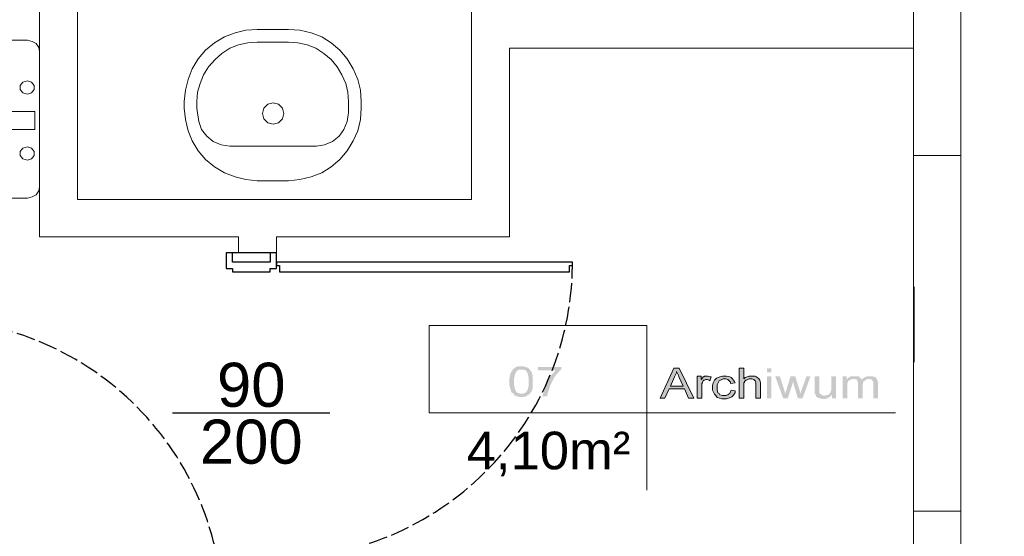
# Model space of a CAD drawing. Header units: millimetres. Extents: x 126553 to 403692, y -95821 to 38049.
# Tile 209 of 256: x 223029 to 223342, y 13103 to 13267. Entities that reach past the tile are written whole.
import ezdxf
from ezdxf.enums import TextEntityAlignment as Align

# ---------------------------------------------------------------- set-up
doc = ezdxf.new("R2010")
doc.units = ezdxf.units.MM
doc.linetypes.add('ACAD_ISO02W100', pattern=[15, 12, -3])
for name, color, linetype, lineweight in [('A4_opis stolarki dla drzwi parametrycznych', 101, 'Continuous', 13), ('opisy', 7, 'Continuous', 18), ('ŚCIANY GRUBE', 7, 'Continuous', 20)]:
    doc.layers.add(name, color=color, linetype=linetype, lineweight=lineweight)
doc.styles.add('A4_opis stolarki dla drzwi parametrycznych', font='arial.ttf')
doc.styles.add('PDF Arial', font='arial.ttf')

msp = doc.modelspace()

# ---------------------------------------------------------------- hatches: boundary and pattern name
at = {"layer": 'opisy'}
h = msp.add_hatch(color=7, dxfattribs=at)
h.paths.add_polyline_path([(223184.78333, 13152.12687), (223184.78333, 13152.97493), (223184.99535, 13154.24701), (223185.20736, 13154.88305), (223185.41937, 13155.30708), (223186.05542, 13156.15514), (223186.47944, 13156.36715), (223186.90347, 13156.79118), (223187.96354, 13157.0032), (223189.02361, 13157.0032), (223189.87167, 13156.79118), (223190.2957, 13156.57917), (223190.50771, 13156.57917), (223191.14375, 13156.15514), (223191.35577, 13155.73111), (223191.56778, 13155.5191), (223191.99181, 13154.88305), (223191.99181, 13154.45903), (223192.20383, 13154.035), (223192.20383, 13150.00673), (223191.99181, 13149.37069), (223191.7798, 13148.94666), (223191.14375, 13148.0986), (223190.71973, 13147.88659), (223190.2957, 13147.46256), (223189.23563, 13147.25055), (223187.75153, 13147.25055), (223186.47944, 13147.67458), (223186.05542, 13148.31062), (223185.41937, 13148.73465), (223184.78333, 13150.85479), (223184.78333, 13152.12687)], flags=0)
h.paths.add_polyline_path([(223186.26743, 13152.12687), (223186.26743, 13150.85479), (223186.69146, 13149.37069), (223186.90347, 13148.94666), (223187.3275, 13148.52263), (223188.17556, 13148.31062), (223189.02361, 13148.31062), (223189.87167, 13148.52263), (223190.2957, 13148.94666), (223190.50771, 13149.37069), (223190.93174, 13150.85479), (223190.93174, 13153.18694), (223190.50771, 13154.88305), (223190.2957, 13155.30708), (223189.87167, 13155.73111), (223189.02361, 13155.94313), (223188.17556, 13155.94313), (223187.3275, 13155.73111), (223187.11549, 13155.30708), (223186.69146, 13154.88305), (223186.26743, 13153.18694), (223186.26743, 13152.12687)], flags=0)
h.paths.add_polyline_path([(223193.89994, 13155.73111), (223193.89994, 13156.79118), (223201.32043, 13156.79118), (223201.32043, 13155.94313), (223200.68439, 13155.5191), (223199.62432, 13154.24701), (223198.98828, 13153.39896), (223198.56425, 13152.5509), (223197.71619, 13150.85479), (223197.50418, 13150.00673), (223197.29216, 13149.37069), (223196.86814, 13148.0986), (223196.86814, 13147.46256), (223195.38404, 13147.46256), (223195.38404, 13147.88659), (223195.80807, 13149.37069), (223196.02008, 13150.21874), (223196.23209, 13150.85479), (223196.86814, 13152.5509), (223197.50418, 13153.18694), (223197.92821, 13154.035), (223198.98828, 13155.09507), (223199.41231, 13155.73111)], flags=0)
h = msp.add_hatch(color=7, dxfattribs=at)
h.paths.add_polyline_path([(223232.69852, 13146.82652), (223236.9388, 13156.36715), (223238.63491, 13156.36715), (223243.29923, 13146.82652), (223241.60311, 13146.82652), (223240.33103, 13149.79472), (223235.4547, 13149.79472), (223234.18262, 13146.82652)], flags=0)
h.paths.add_polyline_path([(223235.87873, 13150.64277), (223239.907, 13150.64277), (223238.63491, 13153.39896), (223238.4229, 13154.035), (223237.99887, 13154.88305), (223237.78686, 13155.30708), (223237.78686, 13154.88305), (223237.36283, 13154.035), (223237.15082, 13153.61097)], flags=0)
h.paths.add_polyline_path([(223244.3593, 13146.82652), (223244.3593, 13153.82298), (223245.63138, 13153.82298), (223245.63138, 13152.76291), (223245.84339, 13152.97493), (223246.26742, 13153.61097), (223246.47944, 13153.61097), (223246.69145, 13153.82298), (223247.75152, 13153.82298), (223248.38756, 13153.61097), (223248.81159, 13153.61097), (223248.38756, 13152.33889), (223248.17555, 13152.5509), (223247.53951, 13152.76291), (223247.11548, 13152.76291), (223246.69145, 13152.5509), (223246.47944, 13152.5509), (223246.26742, 13152.33889), (223246.05541, 13151.91486), (223246.05541, 13151.70284), (223245.84339, 13151.49083), (223245.84339, 13146.82652)], flags=0)
h.paths.add_polyline_path([(223255.17202, 13149.37069), (223256.4441, 13149.15867), (223256.4441, 13148.52263), (223255.80806, 13147.67458), (223255.38403, 13147.25055), (223254.96, 13147.03853), (223253.68792, 13146.6145), (223252.20382, 13146.6145), (223250.71972, 13147.03853), (223250.29569, 13147.67458), (223249.87166, 13148.0986), (223249.23562, 13149.37069), (223249.23562, 13150.85479), (223249.44763, 13151.70284), (223249.65965, 13152.12687), (223249.87166, 13152.5509), (223250.5077, 13153.18694), (223251.14375, 13153.39896), (223251.56778, 13153.61097), (223252.41583, 13153.82298), (223253.68792, 13153.82298), (223254.74799, 13153.61097), (223255.17202, 13153.39896), (223255.59604, 13152.97493), (223256.23209, 13152.12687), (223256.4441, 13151.70284), (223254.96, 13151.49083), (223254.96, 13151.91486), (223254.53597, 13152.33889), (223254.32396, 13152.5509), (223254.11194, 13152.76291), (223253.4759, 13152.97493), (223252.62785, 13152.97493), (223251.77979, 13152.5509), (223251.35576, 13152.33889), (223251.14375, 13151.91486), (223250.71972, 13151.0668), (223250.71972, 13149.5827), (223250.93173, 13148.52263), (223251.35576, 13148.31062), (223251.56778, 13147.88659), (223252.41583, 13147.67458), (223253.4759, 13147.67458), (223254.11194, 13147.88659), (223254.32396, 13148.0986), (223254.74799, 13148.31062), (223254.96, 13148.94666), (223255.17202, 13149.37069)], flags=0)
h.paths.add_polyline_path([(223257.71618, 13146.82652), (223257.71618, 13156.36715), (223259.20028, 13156.36715), (223259.20028, 13152.97493), (223259.62431, 13153.39896), (223260.8964, 13153.82298), (223262.80452, 13153.82298), (223263.22855, 13153.61097), (223263.44057, 13153.39896), (223264.07661, 13152.97493), (223264.07661, 13152.76291), (223264.28862, 13152.5509), (223264.50064, 13151.70284), (223264.50064, 13146.82652), (223263.01654, 13146.82652), (223263.01654, 13151.70284), (223262.80452, 13152.33889), (223262.59251, 13152.5509), (223262.38049, 13152.76291), (223261.74445, 13152.97493), (223260.8964, 13152.97493), (223260.47237, 13152.76291), (223260.04834, 13152.5509), (223259.83633, 13152.5509), (223259.4123, 13152.12687), (223259.4123, 13151.91486), (223259.20028, 13151.70284), (223259.20028, 13146.82652)], flags=0)
h.paths.add_polyline_path([(223266.62078, 13155.09507), (223266.62078, 13156.36715), (223267.89286, 13156.36715), (223267.89286, 13155.09507)], flags=0)
h.paths.add_polyline_path([(223266.62078, 13146.82652), (223266.62078, 13153.82298), (223267.89286, 13153.82298), (223267.89286, 13146.82652)], flags=0)
h.paths.add_polyline_path([(223271.70912, 13146.82652), (223269.16495, 13153.82298), (223270.64905, 13153.82298), (223271.92113, 13149.79472), (223272.34516, 13148.31062), (223272.34516, 13148.31062), (223272.55717, 13148.94666), (223272.76919, 13149.5827), (223274.04127, 13153.82298), (223275.52537, 13153.82298), (223276.79745, 13149.79472), (223277.22148, 13148.31062), (223277.64551, 13149.79472), (223279.12961, 13153.82298), (223280.40169, 13153.82298), (223277.85752, 13146.82652), (223276.37343, 13146.82652), (223275.10134, 13151.0668), (223274.88933, 13152.12687), (223273.19321, 13146.82652)], flags=0)
h.paths.add_polyline_path([(223287.18615, 13146.82652), (223287.18615, 13147.88659), (223286.5501, 13147.25055), (223285.27802, 13146.6145), (223284.21795, 13146.6145), (223283.36989, 13146.82652), (223283.15788, 13146.82652), (223282.73385, 13147.03853), (223282.30982, 13147.25055), (223282.09781, 13147.46256), (223282.09781, 13147.67458), (223281.88579, 13148.0986), (223281.67378, 13148.31062), (223281.67378, 13153.82298), (223283.15788, 13153.82298), (223283.15788, 13148.73465), (223283.15788, 13148.52263), (223283.58191, 13148.0986), (223283.79392, 13147.88659), (223284.00593, 13147.88659), (223284.42996, 13147.67458), (223285.066, 13147.67458), (223285.70205, 13147.88659), (223285.91406, 13147.88659), (223286.33809, 13148.0986), (223286.5501, 13148.52263), (223286.76212, 13148.73465), (223286.76212, 13148.94666), (223286.97413, 13149.5827), (223286.97413, 13153.82298), (223288.45823, 13153.82298), (223288.45823, 13146.82652)], flags=0)
h.paths.add_polyline_path([(223290.57837, 13146.82652), (223290.57837, 13153.82298), (223291.85046, 13153.82298), (223291.85046, 13152.76291), (223292.06247, 13152.97493), (223292.4865, 13153.39896), (223292.91053, 13153.61097), (223293.12254, 13153.82298), (223295.66671, 13153.82298), (223295.87872, 13153.61097), (223296.09074, 13153.39896), (223296.51477, 13152.97493), (223296.72678, 13152.76291), (223297.15081, 13153.18694), (223298.42289, 13153.82298), (223299.90699, 13153.82298), (223300.75505, 13153.61097), (223301.17908, 13153.39896), (223301.39109, 13152.97493), (223301.81512, 13152.12687), (223301.81512, 13146.82652), (223300.33102, 13146.82652), (223300.33102, 13152.12687), (223300.33102, 13152.12687), (223300.11901, 13152.33889), (223299.90699, 13152.5509), (223299.69498, 13152.76291), (223299.69498, 13152.76291), (223299.27095, 13152.97493), (223298.42289, 13152.97493), (223297.78685, 13152.5509), (223297.57484, 13152.33889), (223297.15081, 13152.12687), (223296.93879, 13151.27881), (223296.93879, 13146.82652), (223295.4547, 13146.82652), (223295.4547, 13151.70284), (223295.24268, 13152.33889), (223295.24268, 13152.5509), (223295.03067, 13152.76291), (223294.39463, 13152.97493), (223293.75858, 13152.97493), (223293.12254, 13152.76291), (223292.91053, 13152.5509), (223292.69851, 13152.5509), (223292.27448, 13152.12687), (223292.27448, 13151.91486), (223292.06247, 13151.70284), (223292.06247, 13146.82652)], flags=0)

# ---------------------------------------------------------------- linework, layer by layer
at = {"color": 7}
msp.add_line((223108.81849, 13193.02788), (223096.81849, 13193.02788), dxfattribs=at)
for points in [[(223108.81849, 13193.02788), (223108.81849, 13190.02788), (223096.81849, 13190.02788), (223096.81849, 13193.02788), (223094.81849, 13193.02788), (223094.81849, 13188.02788), (223096.81849, 13188.02788), (223096.81849, 13187.02788), (223108.81849, 13187.02788), (223108.81849, 13188.02788), (223110.81849, 13188.02788), (223110.81849, 13193.02788)], [(223110.81849, 13190.02788), (223110.81849, 13189.02788), (223111.81849, 13189.02788), (223111.81849, 13187.02788), (223203.81889, 13187.02788), (223203.81889, 13189.02788), (223204.81847, 13189.02788), (223204.81847, 13190.02788)]]:
    msp.add_lwpolyline(points, close=True, dxfattribs=at)
msp.add_lwpolyline([(223127.81849, 13142.02788), (223108.81849, 13142.02788), (223096.81849, 13142.02788), (223077.81849, 13142.02788)], dxfattribs=at)
at = {"color": 7, "linetype": 'ACAD_ISO02W100', "ltscale": 0.5}
for centre, start, end in [((223110.68977, 13190.09063), 270.0783467, 359.3531378), ((222999.67094, 13077.78257), 0.0783467, 89.3531378)]:
    msp.add_arc(centre, 94.13472, start, end, dxfattribs=at)
at = {"layer": 'opisy', "color": 7}
for points in [[(223159.34164, 13169.93606), (223228.45824, 13169.93606), (223228.45824, 13142.16221), (223159.34164, 13142.16221)], [(223232.69852, 13146.82652), (223236.9388, 13156.36715), (223238.63491, 13156.36715), (223243.29923, 13146.82652), (223241.60311, 13146.82652), (223240.33103, 13149.79472), (223235.4547, 13149.79472), (223234.18262, 13146.82652)], [(223235.87873, 13150.64277), (223239.907, 13150.64277), (223238.63491, 13153.39896), (223238.4229, 13154.035), (223237.99887, 13154.88305), (223237.78686, 13155.30708), (223237.78686, 13154.88305), (223237.36283, 13154.035), (223237.15082, 13153.61097)], [(223257.71618, 13146.82652), (223257.71618, 13156.36715), (223259.20028, 13156.36715), (223259.20028, 13152.97493), (223259.62431, 13153.39896), (223260.8964, 13153.82298), (223262.80452, 13153.82298), (223263.22855, 13153.61097), (223263.44057, 13153.39896), (223264.07661, 13152.97493), (223264.07661, 13152.76291), (223264.28862, 13152.5509), (223264.50064, 13151.70284), (223264.50064, 13146.82652), (223263.01654, 13146.82652), (223263.01654, 13151.70284), (223262.80452, 13152.33889), (223262.59251, 13152.5509), (223262.38049, 13152.76291), (223261.74445, 13152.97493), (223260.8964, 13152.97493), (223260.47237, 13152.76291), (223260.04834, 13152.5509), (223259.83633, 13152.5509), (223259.4123, 13152.12687), (223259.4123, 13151.91486), (223259.20028, 13151.70284), (223259.20028, 13146.82652)], [(223244.3593, 13146.82652), (223244.3593, 13153.82298), (223245.63138, 13153.82298), (223245.63138, 13152.76291), (223245.84339, 13152.97493), (223246.26742, 13153.61097), (223246.47944, 13153.61097), (223246.69145, 13153.82298), (223247.75152, 13153.82298), (223248.38756, 13153.61097), (223248.81159, 13153.61097), (223248.38756, 13152.33889), (223248.17555, 13152.5509), (223247.53951, 13152.76291), (223247.11548, 13152.76291), (223246.69145, 13152.5509), (223246.47944, 13152.5509), (223246.26742, 13152.33889), (223246.05541, 13151.91486), (223246.05541, 13151.70284), (223245.84339, 13151.49083), (223245.84339, 13146.82652)], [(223255.17202, 13149.37069), (223256.4441, 13149.15867), (223256.4441, 13148.52263), (223255.80806, 13147.67458), (223255.38403, 13147.25055), (223254.96, 13147.03853), (223253.68792, 13146.6145), (223252.20382, 13146.6145), (223250.71972, 13147.03853), (223250.29569, 13147.67458), (223249.87166, 13148.0986), (223249.23562, 13149.37069), (223249.23562, 13150.85479), (223249.44763, 13151.70284), (223249.65965, 13152.12687), (223249.87166, 13152.5509), (223250.5077, 13153.18694), (223251.14375, 13153.39896), (223251.56778, 13153.61097), (223252.41583, 13153.82298), (223253.68792, 13153.82298), (223254.74799, 13153.61097), (223255.17202, 13153.39896), (223255.59604, 13152.97493), (223256.23209, 13152.12687), (223256.4441, 13151.70284), (223254.96, 13151.49083), (223254.96, 13151.91486), (223254.53597, 13152.33889), (223254.32396, 13152.5509), (223254.11194, 13152.76291), (223253.4759, 13152.97493), (223252.62785, 13152.97493), (223251.77979, 13152.5509), (223251.35576, 13152.33889), (223251.14375, 13151.91486), (223250.71972, 13151.0668), (223250.71972, 13149.5827), (223250.93173, 13148.52263), (223251.35576, 13148.31062), (223251.56778, 13147.88659), (223252.41583, 13147.67458), (223253.4759, 13147.67458), (223254.11194, 13147.88659), (223254.32396, 13148.0986), (223254.74799, 13148.31062), (223254.96, 13148.94666)]]:
    msp.add_lwpolyline(points, close=True, dxfattribs=at)
for points in [[(223228.45824, 13143.64631), (223228.45824, 13117.56857)], [(223228.45824, 13142.16221), (223307.32749, 13142.16221)]]:
    msp.add_lwpolyline(points, dxfattribs=at)
at = {"layer": 'ŚCIANY GRUBE', "color": 7}
for points in [[(223341.91387, 13408.2222), (223328.13295, 13408.2222), (223328.13295, 13223.98194), (223313.07995, 13223.98194), (223313.07995, 13429.42361), (223077.74429, 13429.42361), (223077.74429, 13377.26814), (223047.63829, 13377.26814), (223047.63829, 13373.23987), (223035.55349, 13373.23987), (223035.55349, 13377.26814)], [(223256.47219, 13270.20101), (223256.47219, 13300.94306), (223313.07995, 13300.94306), (223313.07995, 13270.20101), (223184.81142, 13270.20101), (223184.81142, 13276.77345), (223172.72661, 13276.77345), (223172.72661, 13209.98901)], [(223172.72661, 13270.20101), (223172.72661, 13209.98901), (223047.63829, 13209.98901), (223047.63829, 13271.23987), (223035.55349, 13271.23987), (223035.55349, 13198.11622), (223098.73369, 13198.11622), (223098.73369, 13193.02788), (223110.81849, 13193.02788), (223110.81849, 13198.11622), (223184.81142, 13198.11622), (223184.81142, 13258.11621), (223313.07995, 13258.11621), (223313.07995, 13270.20101), (223307.99161, 13270.20101)], [(223007.56762, 13260.66038), (223031.73723, 13260.66038), (223033.22133, 13260.23635), (223034.49341, 13259.60031), (223035.34147, 13258.32822), (223035.55349, 13257.05614), (223035.55349, 13214.01728), (223035.34147, 13212.74519), (223034.49341, 13211.47311), (223033.22133, 13210.83706), (223031.73723, 13210.41304), (223007.56762, 13210.41304)], [(223328.13295, 13182.21516), (223328.13295, 13158.25757)]]:
    msp.add_lwpolyline(points, dxfattribs=at)
for points in [[(223104.67008, 13215.9254), (223114.63475, 13215.9254), (223118.23899, 13216.34943), (223121.84323, 13217.19749), (223125.23545, 13218.46957), (223128.20365, 13220.3777), (223130.95983, 13222.70985), (223133.29199, 13225.46604), (223135.20012, 13228.64625), (223136.68421, 13231.82646), (223137.53227, 13235.4307), (223137.74429, 13239.03494), (223137.74429, 13241.15508), (223137.53227, 13244.75932), (223136.68421, 13248.15155), (223135.20012, 13251.54377), (223133.29199, 13254.72398), (223130.95983, 13257.48017), (223128.20365, 13259.81232), (223125.23545, 13261.72045), (223121.84323, 13262.99253), (223118.23899, 13263.84059), (223114.63475, 13264.05261), (223104.67008, 13264.05261), (223101.06584, 13263.84059), (223097.67362, 13262.99253), (223094.28139, 13261.72045), (223091.10118, 13259.81232), (223088.345, 13257.48017), (223086.01284, 13254.72398), (223084.10472, 13251.54377), (223082.83263, 13248.15155), (223081.98457, 13244.75932), (223081.56055, 13241.15508), (223081.56055, 13239.03494), (223081.98457, 13235.4307), (223082.83263, 13231.82646), (223084.10472, 13228.64625), (223086.01284, 13225.46604), (223088.345, 13222.70985), (223091.10118, 13220.3777), (223094.28139, 13218.46957), (223097.67362, 13217.19749), (223101.06584, 13216.34943)], [(223095.97751, 13226.95014), (223123.53934, 13226.95014), (223126.08351, 13227.37416), (223128.62768, 13228.43424), (223130.74782, 13230.13035), (223132.23192, 13232.25049), (223133.29199, 13234.79466), (223133.504, 13236.27876), (223133.71602, 13237.55084), (223133.71602, 13239.03494), (223133.71602, 13241.15508), (223133.504, 13244.12328), (223132.86796, 13246.87946), (223131.59588, 13249.63565), (223130.11178, 13252.17982), (223128.20365, 13254.51197), (223125.8715, 13256.4201), (223123.32733, 13258.11621), (223120.57114, 13259.17628), (223117.60294, 13259.81232), (223114.63475, 13260.02434), (223104.67008, 13260.02434), (223101.70189, 13259.81232), (223098.73369, 13259.17628), (223095.97751, 13258.11621), (223093.43334, 13256.4201), (223091.3132, 13254.51197), (223089.19305, 13252.17982), (223087.70896, 13249.63565), (223086.64889, 13246.87946), (223085.80083, 13244.12328), (223085.58881, 13241.15508), (223085.58881, 13239.03494), (223085.80083, 13237.55084), (223086.22486, 13234.79466), (223087.07291, 13232.25049), (223088.76903, 13230.13035), (223090.67715, 13228.43424), (223093.22132, 13227.37416)], [(223204.1047, 13258.11621), (223228.06229, 13258.11621)], [(223033.85737, 13246.24342), (223033.85737, 13244.97134), (223033.00932, 13243.91127), (223031.73723, 13243.48724), (223030.25313, 13243.91127), (223029.40508, 13244.97134), (223029.40508, 13246.24342), (223030.25313, 13247.30349), (223031.73723, 13247.72752), (223033.00932, 13247.30349)], [(223109.75842, 13233.9466), (223111.45454, 13234.37063), (223112.72662, 13235.64271), (223113.15065, 13237.33883), (223112.72662, 13239.03494), (223111.45454, 13240.30703), (223109.75842, 13240.73105), (223108.06231, 13240.30703), (223106.79023, 13239.03494), (223106.3662, 13237.33883), (223106.79023, 13235.64271), (223108.06231, 13234.37063)], [(223034.06939, 13237.97487), (223023.04465, 13237.97487), (223023.04465, 13232.25049), (223034.06939, 13232.25049)], [(223031.73723, 13226.73812), (223033.00932, 13226.31409), (223033.85737, 13225.25402), (223033.85737, 13223.98194), (223033.00932, 13222.92187), (223031.73723, 13222.49784), (223030.25313, 13222.92187), (223029.40508, 13223.98194), (223029.40508, 13225.25402), (223030.25313, 13226.31409)], [(223313.07995, 13110.97842), (223328.13295, 13110.97842), (223328.13295, 13223.98194), (223313.07995, 13223.98194)], [(223313.29197, 13182.21516), (223313.29197, 13158.25757)]]:
    msp.add_lwpolyline(points, close=True, dxfattribs=at)
at = {"layer": 'ŚCIANY GRUBE', "color": 0}
msp.add_lwpolyline([(223341.91387, 12796.34948), (223328.13295, 12796.34948), (223328.13295, 13110.97842), (223313.07995, 13110.97842), (223313.07995, 12763.27528), (223341.91387, 12763.27528)], dxfattribs=at)

# ---------------------------------------------------------------- texts
at = {"layer": 'A4_opis stolarki dla drzwi parametrycznych', "color": 7, "style": 'A4_opis stolarki dla drzwi parametrycznych'}
msp.add_text('90', height=14, rotation=0, dxfattribs=at).set_placement((223102.81849, 13151.09976), align=Align.MIDDLE_CENTER)
at = {"layer": 'A4_opis stolarki dla drzwi parametrycznych', "color": 7, "style": 'A4_opis stolarki dla drzwi parametrycznych', "flags": 12}
msp.add_attdef('200', text='200', height=14, dxfattribs=at).set_placement((223102.81849, 13133.02788), align=Align.MIDDLE_CENTER)
at = {"layer": 'opisy', "color": 7, "insert": (223171.2143, 13122.02051), "char_height": 11.953839, "attachment_point": 7, "style": 'PDF Arial'}
msp.add_mtext('4,10m²', dxfattribs=at)

doc.saveas('drawing.dxf')
